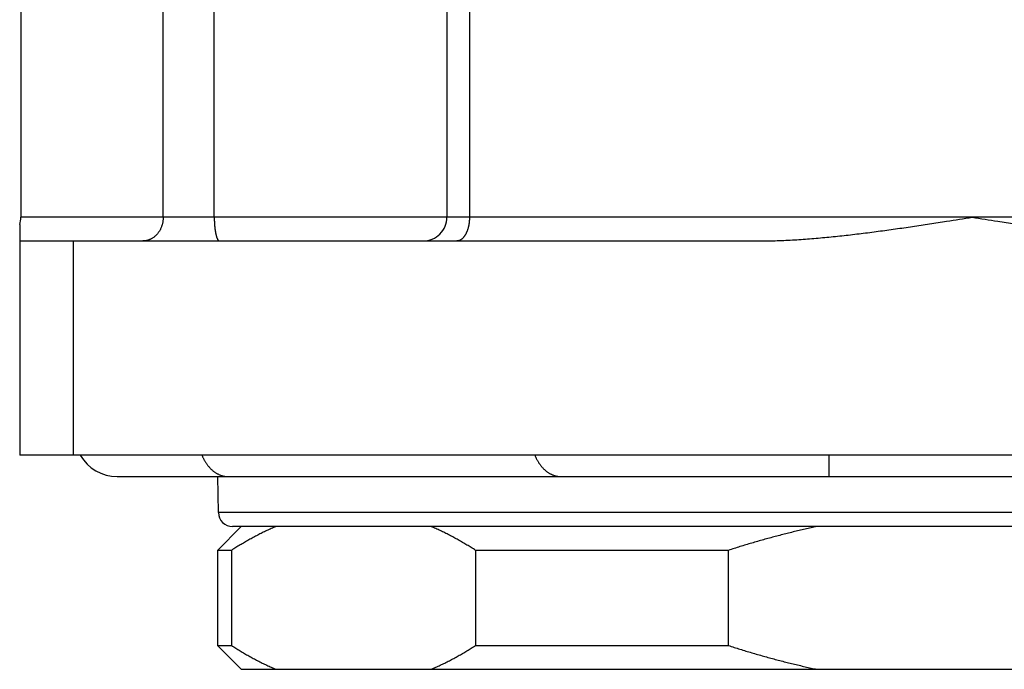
# Model space of a CAD drawing. Header units: millimetres. Extents: x 0 to 1300, y 0 to 891.
# Tile 8 of 141: x 403 to 434, y 204 to 224. Entities that reach past the tile are written whole.
import ezdxf

# ---------------------------------------------------------------- set-up
doc = ezdxf.new("R2010")
doc.units = ezdxf.units.MM
doc.header["$LTSCALE"] = 0.547069
doc.layers.add('NoLayerName_001', color=7, linetype='Continuous')
doc.layers.add('NoLayerName_007', color=7, linetype='Continuous')

msp = doc.modelspace()

# ---------------------------------------------------------------- linework, layer by layer
at = {"layer": 'NoLayerName_001', "color": 8, "linetype": 'Continuous', "lineweight": 25}
msp.add_line((428.6059, 210.4327), (428.6059, 209.7577), dxfattribs=at)
at = {"layer": 'NoLayerName_001', "color": 7, "linetype": 'Continuous', "lineweight": 25}
for p, q in [((406.1951, 209.7577), (460.049, 209.7577)), ((410.0971, 208.1827), (409.3471, 207.4327)), ((409.7959, 207.4327), (409.3471, 207.4327)), ((409.3471, 207.4327), (409.3471, 204.4327)), ((409.7959, 207.4327), (409.7959, 204.4327)), ((425.4409, 207.4327), (417.4771, 207.4327)), ((417.4771, 207.4327), (417.4771, 204.4327)), ((425.4409, 207.4327), (425.4409, 204.4327)), ((409.3471, 204.4327), (409.7959, 204.4327)), ((410.0971, 203.6827), (409.3471, 204.4327)), ((417.4771, 204.4327), (425.4409, 204.4327)), ((410.0972, 203.6827), (456.1469, 203.6827))]:
    msp.add_line(p, q, dxfattribs=at)
msp.add_arc((406.1951, 211.1077), 1.35, 210.07194, 270, dxfattribs=at)
at = {"layer": 'NoLayerName_001', "color": 8, "linetype": 'Continuous', "lineweight": 25}
for points in [[(408.8625, 210.4308), (408.8674, 210.4193), (408.877, 210.3961), (408.8926, 210.362), (408.9089, 210.3281), (408.9262, 210.2947), (408.9443, 210.2617), (408.9634, 210.2293), (408.9834, 210.1974), (409.0042, 210.166), (409.0261, 210.1353), (409.0488, 210.1053), (409.0725, 210.076), (409.0972, 210.0476), (409.1228, 210.02), (409.1493, 209.9933), (409.1768, 209.9676), (409.2054, 209.943), (409.2348, 209.9196), (409.2652, 209.8973), (409.2966, 209.8764), (409.3288, 209.8568), (409.3619, 209.8388), (409.3959, 209.8223), (409.4306, 209.8075), (409.4661, 209.7946), (409.5022, 209.7834), (409.5389, 209.7742), (409.5759, 209.7669), (409.6133, 209.7617), (409.6508, 209.7583), (409.6759, 209.7581), (409.6884, 209.7577)], [(419.3464, 210.4308), (419.3513, 210.4193), (419.3608, 210.3961), (419.3764, 210.362), (419.3928, 210.3281), (419.41, 210.2947), (419.4282, 210.2617), (419.4472, 210.2293), (419.4672, 210.1974), (419.4881, 210.166), (419.5099, 210.1353), (419.5327, 210.1053), (419.5564, 210.076), (419.581, 210.0476), (419.6066, 210.02), (419.6332, 209.9933), (419.6607, 209.9676), (419.6892, 209.943), (419.7187, 209.9196), (419.7491, 209.8973), (419.7804, 209.8764), (419.8127, 209.8568), (419.8458, 209.8388), (419.8797, 209.8223), (419.9144, 209.8075), (419.9499, 209.7946), (419.986, 209.7834), (420.0227, 209.7742), (420.0598, 209.7669), (420.0972, 209.7617), (420.1347, 209.7583), (420.1598, 209.7581), (420.1723, 209.7577)]]:
    msp.add_open_spline(points, degree=3, knots=[0, 0, 0, 0, 0.037549, 0.0751283, 0.1127287, 0.1503431, 0.1879664, 0.2255957, 0.2632305, 0.3008729, 0.3385267, 0.3761879, 0.4138459, 0.4514943, 0.4891309, 0.5267587, 0.5643855, 0.602025, 0.6396926, 0.6773802, 0.7150719, 0.7527595, 0.7904429, 0.8281312, 0.8658431, 0.9036039, 0.9414042, 0.9792104, 1.0169917, 1.0547215, 1.092379, 1.1299504, 1.1299504, 1.1299504, 1.1299504], dxfattribs=at)
at = {"layer": 'NoLayerName_001', "color": 7, "linetype": 'Continuous', "lineweight": 25}
for points, knots in [([(411.1921, 208.1827), (411.1678, 208.1722), (411.1192, 208.1515), (411.0467, 208.1193), (410.9745, 208.0865), (410.9026, 208.053), (410.8311, 208.0188), (410.7598, 207.9839), (410.6889, 207.9483), (410.6183, 207.9122), (410.548, 207.8753), (410.478, 207.8379), (410.4083, 207.7998), (410.339, 207.7612), (410.27, 207.722), (410.2013, 207.6823), (410.1329, 207.642), (410.0649, 207.6011), (409.9971, 207.5598), (409.9297, 207.5179), (409.8626, 207.4756), (409.8182, 207.447), (409.7959, 207.4327)], [0, 0, 0, 0, 0.0793013, 0.1586046, 0.237912, 0.3172253, 0.396546, 0.475875, 0.5552123, 0.6345579, 0.7139113, 0.7932715, 0.8726373, 0.9520073, 1.0313795, 1.1107519, 1.190122, 1.2694871, 1.3488441, 1.4281898, 1.5075206, 1.5868327, 1.5868327, 1.5868327, 1.5868327]), ([(417.4771, 207.4327), (417.4548, 207.447), (417.4104, 207.4756), (417.3433, 207.5179), (417.276, 207.5597), (417.2083, 207.601), (417.1403, 207.6418), (417.0719, 207.6821), (417.0032, 207.7219), (416.9342, 207.7611), (416.8649, 207.7997), (416.7952, 207.8378), (416.7252, 207.8752), (416.6549, 207.9121), (416.5843, 207.9483), (416.5133, 207.9838), (416.442, 208.0187), (416.3704, 208.053), (416.2985, 208.0865), (416.2263, 208.1193), (416.1538, 208.1515), (416.1052, 208.1722), (416.0809, 208.1827)], [0, 0, 0, 0, 0.0792937, 0.1585854, 0.2378804, 0.3171841, 0.3965022, 0.4758395, 0.5551939, 0.6345612, 0.7139372, 0.7933183, 0.8727011, 0.9520824, 1.0314597, 1.1108305, 1.1901928, 1.2695449, 1.3488855, 1.4282139, 1.5075293, 1.5868319, 1.5868319, 1.5868319, 1.5868319]), ([(428.2333, 208.1827), (428.1705, 208.1691), (428.0448, 208.1423), (427.8567, 208.1), (427.6688, 208.0565), (427.4813, 208.0116), (427.2941, 207.9654), (427.1071, 207.9178), (426.9206, 207.8689), (426.7343, 207.8187), (426.5484, 207.7673), (426.3629, 207.7146), (426.1777, 207.6606), (425.9929, 207.6055), (425.8085, 207.5491), (425.6244, 207.4917), (425.5021, 207.4523), (425.4409, 207.4327)], [0, 0, 0, 0, 0.1927695, 0.3855648, 0.5783834, 0.7712223, 0.9640783, 1.1569479, 1.349827, 1.5427114, 1.7355965, 1.9284774, 2.1213489, 2.3142053, 2.5070408, 2.6998493, 2.8926243, 2.8926243, 2.8926243, 2.8926243]), ([(409.7959, 204.4327), (409.8182, 204.4184), (409.8626, 204.3898), (409.9297, 204.3475), (409.997, 204.3057), (410.0647, 204.2644), (410.1328, 204.2236), (410.2011, 204.1833), (410.2698, 204.1435), (410.3388, 204.1043), (410.4081, 204.0657), (410.4778, 204.0276), (410.5478, 203.9902), (410.6181, 203.9533), (410.6887, 203.9171), (410.7597, 203.8816), (410.831, 203.8467), (410.9026, 203.8124), (410.9745, 203.7789), (411.0467, 203.7461), (411.1192, 203.7139), (411.1678, 203.6932), (411.1921, 203.6827)], [0, 0, 0, 0, 0.0792937, 0.1585854, 0.2378804, 0.3171841, 0.3965022, 0.4758395, 0.5551939, 0.6345612, 0.7139372, 0.7933183, 0.8727011, 0.9520824, 1.0314597, 1.1108305, 1.1901928, 1.2695449, 1.3488855, 1.4282139, 1.5075293, 1.5868319, 1.5868319, 1.5868319, 1.5868319]), ([(416.0809, 203.6827), (416.1052, 203.6932), (416.1538, 203.7139), (416.2263, 203.7461), (416.2985, 203.7789), (416.3704, 203.8124), (416.442, 203.8466), (416.5132, 203.8815), (416.5841, 203.9171), (416.6547, 203.9533), (416.725, 203.9901), (416.795, 204.0275), (416.8647, 204.0656), (416.934, 204.1042), (417.003, 204.1434), (417.0717, 204.1831), (417.1401, 204.2234), (417.2081, 204.2643), (417.2759, 204.3056), (417.3433, 204.3475), (417.4104, 204.3898), (417.4548, 204.4184), (417.4771, 204.4327)], [0, 0, 0, 0, 0.0793013, 0.1586046, 0.237912, 0.3172253, 0.396546, 0.475875, 0.5552123, 0.6345579, 0.7139113, 0.7932715, 0.8726373, 0.9520073, 1.0313795, 1.1107519, 1.190122, 1.2694871, 1.3488441, 1.4281898, 1.5075206, 1.5868327, 1.5868327, 1.5868327, 1.5868327]), ([(425.4409, 204.4327), (425.5021, 204.4131), (425.6244, 204.3737), (425.8085, 204.3163), (425.9929, 204.2599), (426.1777, 204.2048), (426.3629, 204.1508), (426.5484, 204.0981), (426.7343, 204.0467), (426.9206, 203.9965), (427.1071, 203.9476), (427.2941, 203.9), (427.4813, 203.8538), (427.6688, 203.8089), (427.8567, 203.7654), (428.0448, 203.7231), (428.1705, 203.6963), (428.2333, 203.6827)], [0, 0, 0, 0, 0.192775, 0.3855835, 0.578419, 0.7712755, 0.9641469, 1.1570278, 1.3499129, 1.5427973, 1.7356765, 1.928546, 2.121402, 2.3142409, 2.5070595, 2.6998548, 2.8926243, 2.8926243, 2.8926243, 2.8926243])]:
    msp.add_open_spline(points, degree=3, knots=knots, dxfattribs=at)
at = {"layer": 'NoLayerName_007', "color": 7, "linetype": 'Continuous', "lineweight": 25}
for p, q in [((403.1578, 237.8827), (403.1578, 217.9327)), ((416.5793, 237.8827), (416.5793, 217.9327)), ((403.1221, 217.6986), (403.1221, 210.4327)), ((403.1221, 217.1827), (426.3721, 217.1827)), ((404.8102, 217.1827), (404.8102, 210.4327)), ((463.1221, 210.4327), (403.1221, 210.4327)), ((409.3786, 208.6248), (409.3589, 209.7577)), ((456.4156, 208.1827), (409.8286, 208.1827))]:
    msp.add_line(p, q, dxfattribs=at)
at = {"layer": 'NoLayerName_007', "color": 8, "linetype": 'Continuous', "lineweight": 25}
for p, q in [((407.6413, 217.9327), (407.6413, 237.8827)), ((409.25, 217.9327), (409.25, 237.8827)), ((417.2875, 237.8827), (417.2875, 217.9327)), ((463.1221, 217.9327), (403.1578, 217.9327)), ((456.8655, 208.6248), (409.3786, 208.6248))]:
    msp.add_line(p, q, dxfattribs=at)
at = {"layer": 'NoLayerName_007', "color": 7, "linetype": 'Continuous', "lineweight": 25}
for centre, radius, start, end in [((402.3732, 217.9327), 0.7847, 342.63695, 359.9965), ((415.8293, 217.9327), 0.75, 269.99995, 0), ((409.8286, 208.6327), 0.45, 181, 270.00002)]:
    msp.add_arc(centre, radius, start, end, dxfattribs=at)
at = {"layer": 'NoLayerName_007', "color": 8, "linetype": 'Continuous', "lineweight": 25}
for points, knots in [([(407.6413, 217.9327), (407.641, 217.9189), (407.6409, 217.8912), (407.6378, 217.8497), (407.6329, 217.8083), (407.6261, 217.7671), (407.6172, 217.7262), (407.6064, 217.6857), (407.5935, 217.6457), (407.5785, 217.6065), (407.5615, 217.568), (407.5424, 217.5304), (407.5212, 217.4939), (407.498, 217.4585), (407.4728, 217.4245), (407.4457, 217.392), (407.4168, 217.3613), (407.3862, 217.3324), (407.354, 217.3056), (407.3202, 217.2811), (407.2851, 217.2587), (407.2603, 217.2463), (407.2481, 217.2398)], [0, 0, 0, 0, 0.0414602, 0.08304973, 0.12474366, 0.16652042, 0.2083627, 0.25025848, 0.29220196, 0.33419456, 0.37624589, 0.41837472, 0.46060603, 0.50291661, 0.54524381, 0.58752899, 0.62972126, 0.67178011, 0.71367828, 0.75540477, 0.79696789, 0.83839848, 0.83839848, 0.83839848, 0.83839848]), ([(409.25, 217.9327), (409.25, 217.9261), (409.2501, 217.9129), (409.2502, 217.8932), (409.2505, 217.8734), (409.2509, 217.8536), (409.2514, 217.8338), (409.2521, 217.8141), (409.2528, 217.7943), (409.2537, 217.7745), (409.2547, 217.7548), (409.2559, 217.735), (409.2571, 217.7153), (409.2586, 217.6956), (409.2601, 217.6758), (409.2618, 217.6561), (409.2636, 217.6364), (409.2656, 217.6167), (409.2677, 217.597), (409.27, 217.5774), (409.2724, 217.5578), (409.275, 217.5382), (409.2778, 217.5186), (409.2808, 217.4991), (409.2839, 217.4796), (409.2873, 217.4602), (409.291, 217.4407), (409.2949, 217.4213), (409.2991, 217.4019), (409.3036, 217.3825), (409.3085, 217.3632), (409.3137, 217.344), (409.3193, 217.3252), (409.3251, 217.3066), (409.3314, 217.2884), (409.3386, 217.2702), (409.3469, 217.2517), (409.3569, 217.2331), (409.3679, 217.2144), (409.378, 217.2039), (409.3827, 217.1985)], [0, 0, 0, 0, 0.01977468, 0.03955039, 0.05932702, 0.07910445, 0.09888263, 0.11866154, 0.13844121, 0.1582217, 0.17800313, 0.19778564, 0.21756944, 0.23735477, 0.25714193, 0.27693125, 0.29672306, 0.31651587, 0.3363063, 0.35609101, 0.3758668, 0.39563061, 0.41537955, 0.43511281, 0.45484159, 0.47458211, 0.49435143, 0.51416754, 0.53404937, 0.55399738, 0.57394052, 0.59379212, 0.61346692, 0.63288175, 0.65208429, 0.67147712, 0.69154914, 0.71280591, 0.73487999, 0.75626318, 0.75626318, 0.75626318, 0.75626318]), ([(417.2875, 217.9327), (417.2875, 217.924), (417.2874, 217.9065), (417.2867, 217.8803), (417.2855, 217.8541), (417.2838, 217.8279), (417.2816, 217.8018), (417.2789, 217.7757), (417.2757, 217.7496), (417.2719, 217.7236), (417.2677, 217.6977), (417.2629, 217.6719), (417.2576, 217.6461), (417.2517, 217.6205), (417.2453, 217.5949), (417.2383, 217.5696), (417.2307, 217.5444), (417.2224, 217.5195), (417.2134, 217.4948), (417.2037, 217.4704), (417.1933, 217.4463), (417.1821, 217.4226), (417.1701, 217.3992), (417.1573, 217.3763), (417.1436, 217.3539), (417.129, 217.3322), (417.1134, 217.3111), (417.0969, 217.2908), (417.0791, 217.2714), (417.0601, 217.2533), (417.0395, 217.2365), (417.0174, 217.2214), (416.9939, 217.2083), (416.9693, 217.1974), (416.9439, 217.1893), (416.918, 217.1837), (416.9004, 217.1833), (416.8917, 217.1827)], [0, 0, 0, 0, 0.02619853, 0.05240643, 0.07862285, 0.1048473, 0.1310796, 0.15731997, 0.18356897, 0.20982757, 0.23609713, 0.26237945, 0.28867674, 0.3149891, 0.34130697, 0.36762021, 0.39392127, 0.42020538, 0.44647077, 0.47271889, 0.49895468, 0.52518669, 0.55142736, 0.5776813, 0.6039271, 0.63014705, 0.65633379, 0.68249313, 0.70866261, 0.73492724, 0.761425, 0.78822559, 0.815146, 0.84200016, 0.86865891, 0.89507168, 0.92129139, 0.92129139, 0.92129139, 0.92129139]), ([(407.2481, 217.2398), (407.2443, 217.238), (407.2368, 217.2343), (407.2253, 217.2292), (407.2137, 217.2243), (407.202, 217.2197), (407.1902, 217.2153), (407.1782, 217.2112), (407.1662, 217.2074), (407.1541, 217.2038), (407.1419, 217.2005), (407.1296, 217.1974), (407.1172, 217.1947), (407.1048, 217.1922), (407.0923, 217.19), (407.0798, 217.188), (407.0673, 217.1864), (407.0547, 217.1851), (407.0421, 217.184), (407.0295, 217.1833), (407.0169, 217.1828), (407.0085, 217.1828), (407.0043, 217.1827)], [0, 0, 0, 0, 0.01257703, 0.02515368, 0.03773408, 0.05032253, 0.06292344, 0.07554045, 0.08817231, 0.10081617, 0.11346921, 0.12612861, 0.1387916, 0.15145548, 0.16411762, 0.1767755, 0.18942671, 0.20206898, 0.21470017, 0.22731836, 0.23992177, 0.25250887, 0.25250887, 0.25250887, 0.25250887]), ([(409.3827, 217.1985), (409.388, 217.1947), (409.3976, 217.1849), (409.4112, 217.1841), (409.4174, 217.1827)], [0, 0, 0, 0, 0.019812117, 0.038850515, 0.038850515, 0.038850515, 0.038850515])]:
    msp.add_open_spline(points, degree=3, knots=knots, dxfattribs=at)
at = {"layer": 'NoLayerName_007', "color": 7, "linetype": 'Continuous', "lineweight": 25}
for points, knots in [([(426.3721, 217.1827), (426.4627, 217.1834), (426.644, 217.1839), (426.9158, 217.1908), (427.1876, 217.2011), (427.4593, 217.215), (427.7307, 217.2322), (428.002, 217.2522), (428.2731, 217.2748), (428.5439, 217.2997), (428.8145, 217.3267), (429.0848, 217.3558), (429.355, 217.3867), (429.6249, 217.4192), (429.8947, 217.4532), (430.1643, 217.4885), (430.4337, 217.5251), (430.703, 217.5628), (430.9721, 217.6014), (431.2411, 217.641), (431.51, 217.6813), (431.8685, 217.7359), (432.4059, 217.8193), (432.8535, 217.8904), (433.1221, 217.9327)], [0, 0, 0, 0, 0.2719006, 0.5438254, 0.8157878, 1.0877866, 1.3598079, 1.6318257, 1.9038083, 2.1757543, 2.4476775, 2.7195877, 2.991491, 3.2633899, 3.535284, 3.8071752, 4.079068, 4.3509658, 4.6228706, 4.894783, 5.1667024, 5.4386275, 5.9824843, 6.7982348, 6.7982348, 6.7982348, 6.7982348]), ([(433.1221, 217.9327), (433.3907, 217.8904), (433.8383, 217.8193), (434.3757, 217.7359), (434.7341, 217.6813), (435.003, 217.641), (435.2721, 217.6014), (435.5412, 217.5628), (435.8105, 217.5251), (436.0799, 217.4885), (436.3495, 217.4532), (436.6192, 217.4192), (436.8892, 217.3867), (437.1593, 217.3558), (437.4297, 217.3267), (437.7003, 217.2997), (437.9711, 217.2748), (438.2421, 217.2522), (438.5134, 217.2322), (438.7849, 217.215), (439.0565, 217.2011), (439.3283, 217.1908), (439.6002, 217.1839), (439.7814, 217.1834), (439.8721, 217.1827)], [0, 0, 0, 0, 0.8157505, 1.3596074, 1.6315324, 1.9034518, 2.1753642, 2.447269, 2.7191668, 2.9910597, 3.2629508, 3.5348449, 3.8067438, 4.0786471, 4.3505573, 4.6224805, 4.8944265, 5.1664091, 5.4384269, 5.7104482, 5.982447, 6.2544094, 6.5263343, 6.7982348, 6.7982348, 6.7982348, 6.7982348])]:
    msp.add_open_spline(points, degree=3, knots=knots, dxfattribs=at)

doc.saveas('drawing.dxf')
